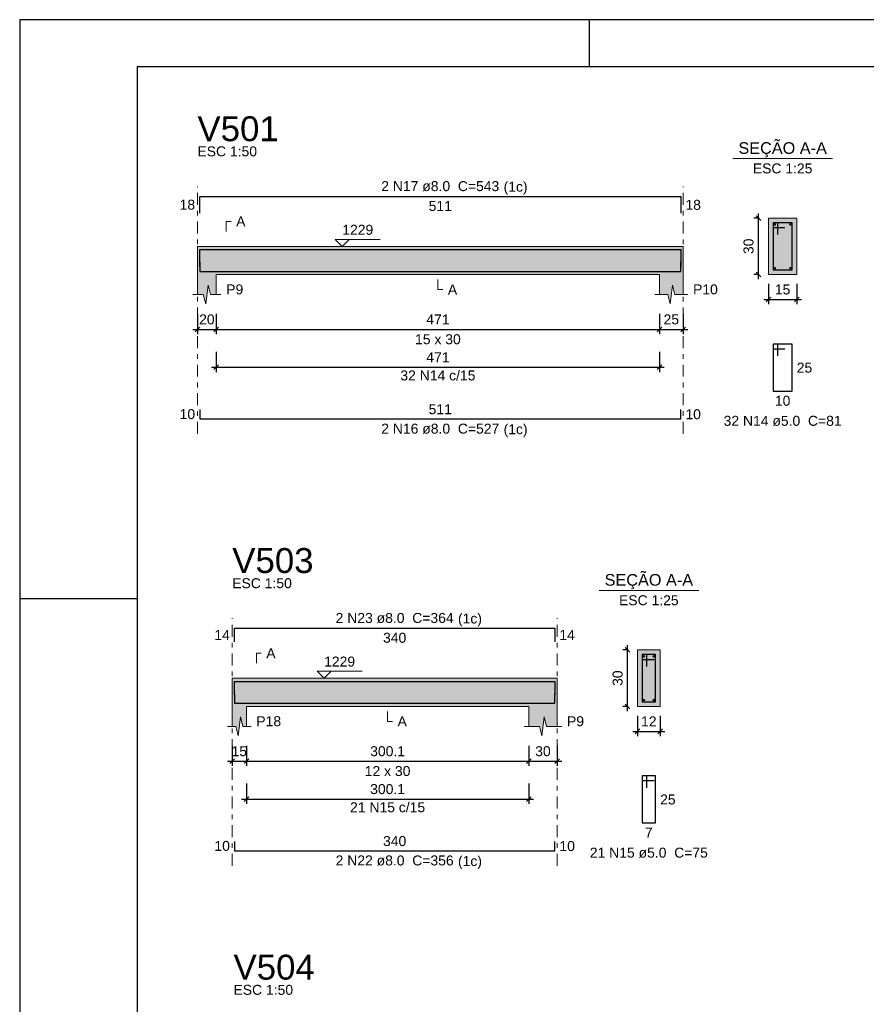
# Model space of a CAD drawing. Header units: millimetres. Extents: x 0 to 59.4, y 0 to 42.
# Tile 2 of 4: x 0 to 18, y 21.1 to 42. Entities that reach past the tile are written whole.
import ezdxf

# ---------------------------------------------------------------- set-up
doc = ezdxf.new("R2010")
doc.units = ezdxf.units.MM
doc.header["$MEASUREMENT"] = 0
doc.linetypes.add('DASHDOT', pattern=[2.54, 1.27, -0.635, 0, -0.635])
doc.linetypes.add('NULL', pattern=[0])
doc.layers.get('0').update_dxf_attribs({"lineweight": 18})
for name, color, linetype, lineweight in [('Descrição da armadura', 7, 'Continuous', 0), ('DT-Barras na forma', 2, 'Continuous', 30), ('DT-Barras no corte', 5, 'Continuous', 5), ('DT-Barras rebatidas', 2, 'Continuous', 30), ('DT-Cotas', 9, 'Continuous', 5), ('DT-Forma', 5, 'Continuous', 5), ('DT-Hachura forma vigas', 254, 'Continuous', 5), ('DT-Hachura seção vigas', 254, 'Continuous', 5), ('DT-Pontilhado', 9, 'DASHDOT', 5), ('DT-Textos', 7, 'Continuous', 5), ('DT-Título', 3, 'Continuous', 20), ('Textos armaduras', 7, 'Continuous', 0)]:
    doc.layers.add(name, color=color, linetype=linetype, lineweight=lineweight)
doc.layers.add('SEDUC_MARF', color=1, linetype='Continuous')
doc.layers.add('SEDUC_MARGG', color=7, linetype='Continuous')
doc.styles.add('Arial', font='txt')
doc.dimstyles.new('UM_25.000000', dxfattribs={"dimtxt": 0.18, "dimasz": 0.1, "dimexe": 0.1, "dimexo": 0.2, "dimgap": 0, "dimtad": 1, "dimtih": 1, "dimtoh": 1, "dimdec": 1, "dimlfac": 25, "dimzin": 0, "dimdsep": 46, "dimtxsty": 'Standard', "dimcen": 0.09, "dimdle": 0.1, "dimadec": 1, "dimazin": 2, "dimtfac": 1, "dimtdec": 4, "dimtofl": 0, "dimtmove": 0, "dimatfit": 3, "dimfxl": 1, "dimtolj": 1, "dimarcsym": 0})
doc.dimstyles.new('UM_50.000000', dxfattribs={"dimtxt": 0.18, "dimasz": 0.1, "dimexe": 0.1, "dimexo": 0.2, "dimgap": 0, "dimtad": 1, "dimtih": 1, "dimtoh": 1, "dimdec": 1, "dimlfac": 50, "dimzin": 0, "dimdsep": 46, "dimtxsty": 'Standard', "dimcen": 0.09, "dimdle": 0.1, "dimadec": 1, "dimazin": 2, "dimtfac": 1, "dimtdec": 4, "dimtofl": 0, "dimtmove": 0, "dimatfit": 3, "dimfxl": 1, "dimtolj": 1, "dimarcsym": 0})

# ---------------------------------------------------------------- blocks, each defined once
blk = doc.blocks.new('_Oblique')
at = {"color": 0, "linetype": 'ByBlock', "lineweight": -2}
blk.add_line((-0.5, -0.5), (0.5, 0.5), dxfattribs=at)
blk = doc.blocks.new('*D6')
at = {"layer": 'Defpoints', "color": 0}
for p in [(3.778, 35.949), (4.178, 35.949), (4.178, 35.42)]:
    blk.add_point(p, dxfattribs=at)
at = {"layer": 'DT-Cotas', "color": 0, "lineweight": -2}
for p, q in [((3.778, 35.749), (3.778, 35.32)), ((4.178, 35.749), (4.178, 35.32)), ((3.678, 35.42), (4.278, 35.42))]:
    blk.add_line(p, q, dxfattribs=at)
at = {"layer": 'DT-Cotas', "color": 0, "lineweight": -2, "xscale": 0.1, "yscale": 0.1, "zscale": 0.1, "rotation": 180}
blk.add_blockref('_Oblique', (3.778, 35.42), dxfattribs=at)
at = {"layer": 'DT-Cotas', "color": 0, "lineweight": -2, "xscale": 0.1, "yscale": 0.1, "zscale": 0.1}
blk.add_blockref('_Oblique', (4.178, 35.42), dxfattribs=at)
at = {"layer": 'DT-Cotas', "color": 7, "insert": (3.978, 35.632), "char_height": 0.2118, "attachment_point": 5, "rotation": 0.0057, "style": 'Arial'}
blk.add_mtext('\\A1;20', dxfattribs=at)
blk = doc.blocks.new('*D7')
at = {"layer": 'Defpoints', "color": 0}
for p in [(4.178, 35.949), (13.598, 35.949), (13.598, 35.42)]:
    blk.add_point(p, dxfattribs=at)
at = {"layer": 'DT-Cotas', "color": 0, "lineweight": -2}
for p, q in [((4.178, 35.749), (4.178, 35.32)), ((13.598, 35.749), (13.598, 35.32)), ((4.078, 35.42), (13.698, 35.42))]:
    blk.add_line(p, q, dxfattribs=at)
at = {"layer": 'DT-Cotas', "color": 0, "lineweight": -2, "xscale": 0.1, "yscale": 0.1, "zscale": 0.1, "rotation": 180}
blk.add_blockref('_Oblique', (4.178, 35.42), dxfattribs=at)
at = {"layer": 'DT-Cotas', "color": 0, "lineweight": -2, "xscale": 0.1, "yscale": 0.1, "zscale": 0.1}
blk.add_blockref('_Oblique', (13.598, 35.42), dxfattribs=at)
at = {"layer": 'DT-Cotas', "color": 7, "insert": (8.888, 35.632), "char_height": 0.2118, "attachment_point": 5, "rotation": 0.0057, "style": 'Arial'}
blk.add_mtext('\\A1;471', dxfattribs=at)
blk = doc.blocks.new('*D8')
at = {"layer": 'Defpoints', "color": 0}
for p in [(13.598, 35.949), (14.098, 35.949), (14.098, 35.42)]:
    blk.add_point(p, dxfattribs=at)
at = {"layer": 'DT-Cotas', "color": 0, "lineweight": -2}
for p, q in [((13.598, 35.749), (13.598, 35.32)), ((14.098, 35.749), (14.098, 35.32)), ((13.498, 35.42), (14.198, 35.42))]:
    blk.add_line(p, q, dxfattribs=at)
at = {"layer": 'DT-Cotas', "color": 0, "lineweight": -2, "xscale": 0.1, "yscale": 0.1, "zscale": 0.1, "rotation": 180}
blk.add_blockref('_Oblique', (13.598, 35.42), dxfattribs=at)
at = {"layer": 'DT-Cotas', "color": 0, "lineweight": -2, "xscale": 0.1, "yscale": 0.1, "zscale": 0.1}
blk.add_blockref('_Oblique', (14.098, 35.42), dxfattribs=at)
at = {"layer": 'DT-Cotas', "color": 7, "insert": (13.848, 35.632), "char_height": 0.2118, "attachment_point": 5, "rotation": 0.0057, "style": 'Arial'}
blk.add_mtext('\\A1;25', dxfattribs=at)
blk = doc.blocks.new('*D9')
at = {"layer": 'Defpoints', "color": 0}
for p in [(15.702, 37.785), (15.913, 37.785), (15.913, 36.585)]:
    blk.add_point(p, dxfattribs=at)
at = {"layer": 'DT-Cotas', "color": 0, "lineweight": -2}
for p, q in [((15.702, 36.485), (15.702, 37.885)), ((15.713, 37.785), (15.602, 37.785)), ((15.713, 36.585), (15.602, 36.585))]:
    blk.add_line(p, q, dxfattribs=at)
at = {"layer": 'DT-Cotas', "color": 0, "lineweight": -2, "xscale": 0.1, "yscale": 0.1, "zscale": 0.1}
for p, rotation in [((15.702, 37.785), 90), ((15.702, 36.585), 270)]:
    blk.add_blockref('_Oblique', p, dxfattribs=dict(at, rotation=rotation))
at = {"layer": 'DT-Cotas', "color": 7, "insert": (15.49, 37.185), "char_height": 0.2118, "attachment_point": 5, "rotation": 90, "style": 'Arial'}
blk.add_mtext('\\A1;30', dxfattribs=at)
blk = doc.blocks.new('*D10')
at = {"layer": 'Defpoints', "color": 0}
for p in [(15.913, 36.585), (16.513, 36.585), (16.513, 36.055)]:
    blk.add_point(p, dxfattribs=at)
at = {"layer": 'DT-Cotas', "color": 0, "lineweight": -2}
for p, q in [((15.913, 36.385), (15.913, 35.955)), ((16.513, 36.385), (16.513, 35.955)), ((15.813, 36.055), (16.613, 36.055))]:
    blk.add_line(p, q, dxfattribs=at)
at = {"layer": 'DT-Cotas', "color": 0, "lineweight": -2, "xscale": 0.1, "yscale": 0.1, "zscale": 0.1, "rotation": 180}
blk.add_blockref('_Oblique', (15.913, 36.055), dxfattribs=at)
at = {"layer": 'DT-Cotas', "color": 0, "lineweight": -2, "xscale": 0.1, "yscale": 0.1, "zscale": 0.1}
blk.add_blockref('_Oblique', (16.513, 36.055), dxfattribs=at)
at = {"layer": 'DT-Cotas', "color": 7, "insert": (16.213, 36.267), "char_height": 0.2118, "attachment_point": 5, "rotation": 0.0057, "style": 'Arial'}
blk.add_mtext('\\A1;15', dxfattribs=at)
blk = doc.blocks.new('*D11')
at = {"layer": 'Defpoints', "color": 0}
for p in [(4.178, 35.144), (13.598, 35.144), (13.598, 34.615)]:
    blk.add_point(p, dxfattribs=at)
at = {"layer": 'DT-Cotas', "color": 0, "lineweight": -2}
for p, q in [((4.178, 34.944), (4.178, 34.515)), ((13.598, 34.944), (13.598, 34.515)), ((4.078, 34.615), (13.698, 34.615))]:
    blk.add_line(p, q, dxfattribs=at)
at = {"layer": 'DT-Cotas', "color": 0, "lineweight": -2, "xscale": 0.1, "yscale": 0.1, "zscale": 0.1, "rotation": 180}
blk.add_blockref('_Oblique', (4.178, 34.615), dxfattribs=at)
at = {"layer": 'DT-Cotas', "color": 0, "lineweight": -2, "xscale": 0.1, "yscale": 0.1, "zscale": 0.1}
blk.add_blockref('_Oblique', (13.598, 34.615), dxfattribs=at)
at = {"layer": 'DT-Cotas', "color": 7, "insert": (8.888, 34.827), "char_height": 0.2118, "attachment_point": 5, "rotation": 0.0057, "style": 'Arial'}
blk.add_mtext('\\A1;471', dxfattribs=at)
blk = doc.blocks.new('*D28')
at = {"layer": 'Defpoints', "color": 0}
for p in [(4.517, 26.775), (4.817, 26.775), (4.817, 26.246)]:
    blk.add_point(p, dxfattribs=at)
at = {"layer": 'DT-Cotas', "color": 0, "lineweight": -2}
for p, q in [((4.517, 26.575), (4.517, 26.146)), ((4.817, 26.575), (4.817, 26.146)), ((4.417, 26.246), (4.917, 26.246))]:
    blk.add_line(p, q, dxfattribs=at)
at = {"layer": 'DT-Cotas', "color": 0, "lineweight": -2, "xscale": 0.1, "yscale": 0.1, "zscale": 0.1, "rotation": 180}
blk.add_blockref('_Oblique', (4.517, 26.246), dxfattribs=at)
at = {"layer": 'DT-Cotas', "color": 0, "lineweight": -2, "xscale": 0.1, "yscale": 0.1, "zscale": 0.1}
blk.add_blockref('_Oblique', (4.817, 26.246), dxfattribs=at)
at = {"layer": 'DT-Cotas', "color": 7, "insert": (4.667, 26.458), "char_height": 0.2118, "attachment_point": 5, "rotation": 0.0057, "style": 'Arial'}
blk.add_mtext('\\A1;15', dxfattribs=at)
blk = doc.blocks.new('*D29')
at = {"layer": 'Defpoints', "color": 0}
for p in [(4.817, 26.775), (10.82, 26.775), (10.82, 26.246)]:
    blk.add_point(p, dxfattribs=at)
at = {"layer": 'DT-Cotas', "color": 0, "lineweight": -2}
for p, q in [((4.817, 26.575), (4.817, 26.146)), ((10.82, 26.575), (10.82, 26.146)), ((4.717, 26.246), (10.92, 26.246))]:
    blk.add_line(p, q, dxfattribs=at)
at = {"layer": 'DT-Cotas', "color": 0, "lineweight": -2, "xscale": 0.1, "yscale": 0.1, "zscale": 0.1, "rotation": 180}
blk.add_blockref('_Oblique', (4.817, 26.246), dxfattribs=at)
at = {"layer": 'DT-Cotas', "color": 0, "lineweight": -2, "xscale": 0.1, "yscale": 0.1, "zscale": 0.1}
blk.add_blockref('_Oblique', (10.82, 26.246), dxfattribs=at)
at = {"layer": 'DT-Cotas', "color": 7, "insert": (7.819, 26.458), "char_height": 0.2118, "attachment_point": 5, "style": 'Arial'}
blk.add_mtext('\\A1;300.1', dxfattribs=at)
blk = doc.blocks.new('*D30')
at = {"layer": 'Defpoints', "color": 0}
for p in [(10.82, 26.775), (11.42, 26.775), (11.42, 26.246)]:
    blk.add_point(p, dxfattribs=at)
at = {"layer": 'DT-Cotas', "color": 0, "lineweight": -2}
for p, q in [((10.82, 26.575), (10.82, 26.146)), ((11.42, 26.575), (11.42, 26.146)), ((10.72, 26.246), (11.52, 26.246))]:
    blk.add_line(p, q, dxfattribs=at)
at = {"layer": 'DT-Cotas', "color": 0, "lineweight": -2, "xscale": 0.1, "yscale": 0.1, "zscale": 0.1, "rotation": 180}
blk.add_blockref('_Oblique', (10.82, 26.246), dxfattribs=at)
at = {"layer": 'DT-Cotas', "color": 0, "lineweight": -2, "xscale": 0.1, "yscale": 0.1, "zscale": 0.1}
blk.add_blockref('_Oblique', (11.42, 26.246), dxfattribs=at)
at = {"layer": 'DT-Cotas', "color": 7, "insert": (11.12, 26.458), "char_height": 0.2118, "attachment_point": 5, "rotation": 0.0057, "style": 'Arial'}
blk.add_mtext('\\A1;30', dxfattribs=at)
blk = doc.blocks.new('*D31')
at = {"layer": 'Defpoints', "color": 0}
for p in [(12.918, 28.611), (13.13, 28.611), (13.13, 27.411)]:
    blk.add_point(p, dxfattribs=at)
at = {"layer": 'DT-Cotas', "color": 0, "lineweight": -2}
for p, q in [((12.918, 27.311), (12.918, 28.711)), ((12.93, 28.611), (12.818, 28.611)), ((12.93, 27.411), (12.818, 27.411))]:
    blk.add_line(p, q, dxfattribs=at)
at = {"layer": 'DT-Cotas', "color": 0, "lineweight": -2, "xscale": 0.1, "yscale": 0.1, "zscale": 0.1}
for p, rotation in [((12.918, 28.611), 90), ((12.918, 27.411), 270)]:
    blk.add_blockref('_Oblique', p, dxfattribs=dict(at, rotation=rotation))
at = {"layer": 'DT-Cotas', "color": 7, "insert": (12.707, 28.011), "char_height": 0.2118, "attachment_point": 5, "rotation": 90, "style": 'Arial'}
blk.add_mtext('\\A1;30', dxfattribs=at)
blk = doc.blocks.new('*D32')
at = {"layer": 'Defpoints', "color": 0}
for p in [(13.13, 27.411), (13.61, 27.411), (13.61, 26.881)]:
    blk.add_point(p, dxfattribs=at)
at = {"layer": 'DT-Cotas', "color": 0, "lineweight": -2}
for p, q in [((13.13, 27.211), (13.13, 26.781)), ((13.61, 27.211), (13.61, 26.781)), ((13.03, 26.881), (13.71, 26.881))]:
    blk.add_line(p, q, dxfattribs=at)
at = {"layer": 'DT-Cotas', "color": 0, "lineweight": -2, "xscale": 0.1, "yscale": 0.1, "zscale": 0.1, "rotation": 180}
blk.add_blockref('_Oblique', (13.13, 26.881), dxfattribs=at)
at = {"layer": 'DT-Cotas', "color": 0, "lineweight": -2, "xscale": 0.1, "yscale": 0.1, "zscale": 0.1}
blk.add_blockref('_Oblique', (13.61, 26.881), dxfattribs=at)
at = {"layer": 'DT-Cotas', "color": 7, "insert": (13.37, 27.093), "char_height": 0.2118, "attachment_point": 5, "rotation": 0.0057, "style": 'Arial'}
blk.add_mtext('\\A1;12', dxfattribs=at)
blk = doc.blocks.new('*D33')
at = {"layer": 'Defpoints', "color": 0}
for p in [(4.817, 25.971), (10.82, 25.971), (10.82, 25.441)]:
    blk.add_point(p, dxfattribs=at)
at = {"layer": 'DT-Cotas', "color": 0, "lineweight": -2}
for p, q in [((4.817, 25.771), (4.817, 25.341)), ((10.82, 25.771), (10.82, 25.341)), ((4.717, 25.441), (10.92, 25.441))]:
    blk.add_line(p, q, dxfattribs=at)
at = {"layer": 'DT-Cotas', "color": 0, "lineweight": -2, "xscale": 0.1, "yscale": 0.1, "zscale": 0.1, "rotation": 180}
blk.add_blockref('_Oblique', (4.817, 25.441), dxfattribs=at)
at = {"layer": 'DT-Cotas', "color": 0, "lineweight": -2, "xscale": 0.1, "yscale": 0.1, "zscale": 0.1}
blk.add_blockref('_Oblique', (10.82, 25.441), dxfattribs=at)
at = {"layer": 'DT-Cotas', "color": 7, "insert": (7.819, 25.653), "char_height": 0.2118, "attachment_point": 5, "style": 'Arial'}
blk.add_mtext('\\A1;300.1', dxfattribs=at)

msp = doc.modelspace()

# ---------------------------------------------------------------- hatches: boundary and pattern name
at = {"layer": 'DT-Hachura forma vigas', "linetype": 'Continuous'}
for points in [[(14.0982, 36.161), (14.0982, 36.5846), (14.0982, 37.1846), (13.5982, 37.1846), (4.1776, 37.1846), (3.7776, 37.1846), (3.7776, 36.5846), (3.7776, 36.161), (3.9026, 36.161), (3.9526, 35.961), (4.0026, 36.361), (4.0526, 36.161), (4.1776, 36.161), (4.1776, 36.5846), (13.5982, 36.5846), (13.5982, 36.161), (13.7732, 36.161), (13.8232, 35.961), (13.8732, 36.361), (13.9232, 36.161), (14.0982, 36.161)], [(11.4201, 26.9871), (11.4201, 27.4107), (11.4201, 28.0107), (10.8201, 28.0107), (4.8173, 28.0107), (4.5173, 28.0107), (4.5173, 27.4107), (4.5173, 26.9871), (4.5923, 26.9871), (4.6423, 26.7871), (4.6923, 27.1871), (4.7423, 26.9871), (4.8173, 26.9871), (4.8173, 27.4107), (10.8201, 27.4107), (10.8201, 26.9871), (11.0451, 26.9871), (11.0951, 26.7871), (11.1451, 27.1871), (11.1951, 26.9871), (11.4201, 26.9871)]]:
    msp.add_hatch(color=254, dxfattribs=at).paths.add_polyline_path(points)
at = {"layer": 'DT-Hachura seção vigas', "linetype": 'Continuous'}
for points in [[(15.9134, 36.5846), (15.9134, 36.5846), (16.5134, 36.5846), (16.5134, 37.7846), (15.9134, 37.7846), (15.9134, 36.5846)], [(13.1302, 27.4107), (13.1302, 27.4107), (13.6102, 27.4107), (13.6102, 28.6107), (13.1302, 28.6107), (13.1302, 27.4107)]]:
    msp.add_hatch(color=254, dxfattribs=at).paths.add_polyline_path(points)

# ---------------------------------------------------------------- linework, layer by layer
at = {"layer": 'DT-Barras na forma'}
for p, q in [((16.1134, 37.6846), (16.0134, 37.6846)), ((16.0134, 37.6846), (16.0134, 36.6846)), ((16.4134, 37.6846), (16.0134, 37.6846)), ((16.0134, 37.6846), (16.0134, 37.5846)), ((16.1134, 37.4346), (16.1134, 37.6846)), ((16.4134, 36.6846), (16.4134, 37.6846)), ((16.0134, 37.5846), (16.2634, 37.5846)), ((16.0134, 36.6846), (16.4134, 36.6846)), ((13.3302, 28.5107), (13.2302, 28.5107)), ((13.2302, 28.5107), (13.2302, 27.5107)), ((13.5102, 28.5107), (13.2302, 28.5107)), ((13.2302, 28.5107), (13.2302, 28.4107)), ((13.3302, 28.2607), (13.3302, 28.5107)), ((13.5102, 27.5107), (13.5102, 28.5107)), ((13.2302, 28.4107), (13.4802, 28.4107)), ((13.2302, 27.5107), (13.5102, 27.5107))]:
    msp.add_line(p, q, dxfattribs=at)
for points in [[(3.8276, 36.7583), (3.8276, 37.1166), (14.0482, 37.1166), (14.0482, 36.7583)], [(3.8276, 36.8526), (3.8276, 36.6526), (14.0482, 36.6526), (14.0482, 36.8526)], [(4.5673, 27.6561), (4.5673, 27.9427), (11.3701, 27.9427), (11.3701, 27.6561)], [(4.5673, 27.6787), (4.5673, 27.4787), (11.3701, 27.4787), (11.3701, 27.6787)]]:
    msp.add_lwpolyline(points, dxfattribs=at)
at = {"layer": 'DT-Barras no corte'}
for centre in [(16.0494, 37.6486), (16.3774, 37.6486), (16.0494, 36.7206), (16.3774, 36.7206), (13.2662, 28.4747), (13.4742, 28.4747), (13.2662, 27.5467), (13.4742, 27.5467)]:
    msp.add_circle(centre, 0.016, dxfattribs=at)
at = {"layer": 'DT-Barras rebatidas'}
for points in [[(3.8276, 37.8879), (3.8276, 38.2462), (14.0482, 38.2462), (14.0482, 37.8879)], [(16.1134, 34.8579), (16.1134, 35.1079), (16.0134, 35.1079), (16.0134, 34.1079), (16.4134, 34.1079), (16.4134, 35.1079), (16.0134, 35.1079), (16.0134, 35.0079), (16.2634, 35.0079)], [(3.8276, 33.718), (3.8276, 33.518), (14.0482, 33.518), (14.0482, 33.718)], [(4.5673, 28.7857), (4.5673, 29.0723), (11.3701, 29.0723), (11.3701, 28.7857)], [(13.3302, 25.684), (13.3302, 25.934), (13.2302, 25.934), (13.2302, 24.934), (13.5102, 24.934), (13.5102, 25.934), (13.2302, 25.934), (13.2302, 25.834), (13.4802, 25.834)], [(4.5673, 24.5441), (4.5673, 24.3441), (11.3701, 24.3441), (11.3701, 24.5441)]]:
    msp.add_lwpolyline(points, dxfattribs=at)
at = {"layer": 'DT-Forma'}
for p, q in [((16.5134, 37.7846), (15.9134, 37.7846)), ((15.9134, 37.7846), (15.9134, 36.5846)), ((16.5134, 36.5846), (16.5134, 37.7846)), ((3.7776, 37.1846), (4.1776, 37.1846)), ((4.1776, 37.1846), (13.5982, 37.1846)), ((13.5982, 37.1846), (14.0982, 37.1846)), ((3.7776, 36.5846), (3.7776, 36.161)), ((4.1776, 36.161), (4.1776, 36.5846)), ((4.1776, 36.5846), (13.5982, 36.5846)), ((13.5982, 36.5846), (13.5982, 36.161)), ((14.0982, 36.161), (14.0982, 36.5846)), ((15.9134, 36.5846), (16.5134, 36.5846)), ((3.9526, 35.961), (4.0026, 36.361)), ((4.0026, 36.361), (4.0526, 36.161)), ((13.8232, 35.961), (13.8732, 36.361)), ((13.8732, 36.361), (13.9232, 36.161)), ((3.6776, 36.161), (3.9026, 36.161)), ((3.9026, 36.161), (3.9526, 35.961)), ((4.0526, 36.161), (4.2776, 36.161)), ((13.4982, 36.161), (13.7732, 36.161)), ((13.7732, 36.161), (13.8232, 35.961)), ((13.9232, 36.161), (14.1982, 36.161)), ((13.6102, 28.6107), (13.1302, 28.6107)), ((13.1302, 28.6107), (13.1302, 27.4107)), ((13.6102, 27.4107), (13.6102, 28.6107)), ((4.5173, 28.0107), (4.8173, 28.0107)), ((4.8173, 28.0107), (10.8201, 28.0107)), ((10.8201, 28.0107), (11.4201, 28.0107)), ((4.5173, 27.4107), (4.5173, 26.9871)), ((4.8173, 26.9871), (4.8173, 27.4107)), ((4.8173, 27.4107), (10.8201, 27.4107)), ((10.8201, 27.4107), (10.8201, 26.9871)), ((11.4201, 26.9871), (11.4201, 27.4107)), ((13.1302, 27.4107), (13.6102, 27.4107)), ((4.4173, 26.9871), (4.5923, 26.9871)), ((4.5923, 26.9871), (4.6423, 26.7871)), ((4.6423, 26.7871), (4.6923, 27.1871)), ((4.6923, 27.1871), (4.7423, 26.9871)), ((4.7423, 26.9871), (4.9173, 26.9871)), ((10.7201, 26.9871), (11.0451, 26.9871)), ((11.0451, 26.9871), (11.0951, 26.7871)), ((11.0951, 26.7871), (11.1451, 27.1871)), ((11.1451, 27.1871), (11.1951, 26.9871)), ((11.1951, 26.9871), (11.5201, 26.9871))]:
    msp.add_line(p, q, dxfattribs=at)
at = {"layer": 'DT-Forma', "linetype": 'Continuous'}
for p, q in [((3.7776, 36.5846), (3.7776, 37.1846)), ((14.0982, 37.1846), (14.0982, 36.5846)), ((4.5173, 27.4107), (4.5173, 28.0107)), ((11.4201, 28.0107), (11.4201, 27.4107))]:
    msp.add_line(p, q, dxfattribs=at)
at = {"layer": 'DT-Pontilhado', "ltscale": 0.2}
for p, q in [((3.7776, 33.2003), (3.7776, 38.458)), ((14.0982, 33.2003), (14.0982, 38.458)), ((4.5173, 24.0264), (4.5173, 29.2841)), ((11.4201, 24.0264), (11.4201, 29.2841))]:
    msp.add_line(p, q, dxfattribs=at)
at = {"layer": 'DT-Textos'}
for p, q in [((15.1544, 39.0495), (17.2724, 39.0495)), ((12.3112, 29.8756), (14.4292, 29.8756))]:
    msp.add_line(p, q, dxfattribs=at)
for points in [[(4.3894, 37.5023), (4.3894, 37.7141), (4.4953, 37.7141)], [(7.0038, 37.3329), (6.8556, 37.1846), (6.7073, 37.3329), (7.6604, 37.3329)], [(8.8879, 36.4787), (8.8879, 36.2669), (8.9938, 36.2669)], [(5.0291, 28.3284), (5.0291, 28.5402), (5.135, 28.5402)], [(6.6181, 28.159), (6.4698, 28.0107), (6.3216, 28.159), (7.2747, 28.159)], [(7.8187, 27.3048), (7.8187, 27.093), (7.9246, 27.093)]]:
    msp.add_lwpolyline(points, dxfattribs=at)
at = {"layer": 'SEDUC_MARF'}
for p, q in [((12.1, 42), (12.1, 41)), ((0, 29.7), (2.5, 29.7))]:
    msp.add_line(p, q, dxfattribs=at)
msp.add_lwpolyline([(59.4, 42), (0, 42), (0, 0), (59.4, 0)], close=True, dxfattribs=at)
at = {"layer": 'SEDUC_MARGG'}
msp.add_lwpolyline([(58.4, 1), (58.4, 41), (2.5, 41), (2.5, 1), (58.4, 1)], dxfattribs=at)

# ---------------------------------------------------------------- texts
at = {"layer": 'Descrição da armadura', "linetype": 'NULL', "char_height": 0.2118, "attachment_point": 8, "line_spacing_factor": 0.9, "style": 'Arial'}
for s, insert, width in [('2 N17 ø8.0  C=543', (8.9378, 38.3525), 4.916973), ('32 N14 c/15', (8.8879, 34.3332), 3.127695), ('2 N16 ø8.0  C=527', (8.9378, 33.2005), 4.916973), ('32 N14 ø5.0  C=81', (16.2138, 33.3665), 4.916973), ('2 N23 ø8.0  C=364', (7.9684, 29.1786), 4.916973), ('21 N15 c/15', (7.8187, 25.1593), 3.127695), ('21 N15 ø5.0  C=75', (13.3704, 24.1926), 4.916973), ('2 N22 ø8.0  C=356', (7.9684, 24.0266), 4.916973)]:
    msp.add_mtext(s, dxfattribs=dict(at, insert=insert, width=width))
at = {"layer": 'DT-Textos', "linetype": 'NULL', "line_spacing_factor": 0.798, "style": 'Arial'}
for s, insert, char_height, width, attachment_point in [('ESC 1:50', (3.7778, 39.0935), 0.2118, 2.482559, 7), ('SEÇÃO A-A', (16.2138, 39.0736), 0.2471, 3.812061, 8), ('ESC 1:25', (16.2138, 38.7315), 0.2118, 2.482559, 8), ('(1c)', (10.2838, 38.2826), 0.2118, 0.998857, 7), ('A', (4.6008, 37.6085), 0.2118, 0.386855, 7), ('1229', (6.8558, 37.4285), 0.2118, 1.290273, 7), ('P9', (4.3898, 36.1615), 0.2118, 0.709424, 7), ('A', (9.0998, 36.1615), 0.2118, 0.386855, 7), ('P10', (14.3098, 36.1615), 0.2118, 1.031992, 7), ('15 x 30', (8.8878, 35.1025), 0.2118, 1.902559, 8), ('(1c)', (10.2838, 33.1306), 0.2118, 0.998857, 7), ('ESC 1:50', (4.5174, 29.9196), 0.2118, 2.482559, 7), ('SEÇÃO A-A', (13.3704, 29.8997), 0.2471, 3.812061, 8), ('ESC 1:25', (13.3704, 29.5576), 0.2118, 2.482559, 8), ('(1c)', (9.3144, 29.1087), 0.2118, 0.998857, 7), ('A', (5.2404, 28.4346), 0.2118, 0.386855, 7), ('1229', (6.4694, 28.2546), 0.2118, 1.290273, 7), ('P18', (5.0294, 26.9876), 0.2118, 1.031992, 7), ('A', (8.0304, 26.9876), 0.2118, 0.386855, 7), ('P9', (11.6314, 26.9876), 0.2118, 0.709424, 7), ('12 x 30', (7.8184, 25.9286), 0.2118, 1.902559, 8), ('(1c)', (9.3144, 23.9567), 0.2118, 0.998857, 7), ('ESC 1:50', (4.5436, 21.2806), 0.2118, 2.482559, 7)]:
    msp.add_mtext(s, dxfattribs=dict(at, insert=insert, char_height=char_height, width=width, attachment_point=attachment_point))
at = {"layer": 'DT-Título', "linetype": 'NULL', "char_height": 0.5295, "width": 3.456465, "attachment_point": 7, "line_spacing_factor": 0.798, "style": 'Arial'}
for s, insert in [('V501', (3.7778, 39.4114)), ('V503', (4.5174, 30.2375)), ('V504', (4.5436, 21.5984))]:
    msp.add_mtext(s, dxfattribs=dict(at, insert=insert))
at = {"layer": 'Textos armaduras', "linetype": 'NULL', "char_height": 0.2118, "line_spacing_factor": 0.9, "style": 'Arial'}
for s, insert, width, attachment_point in [('18', (3.7276, 37.9611), 1.045137, 9), ('511', (8.9379, 38.1489), 1.367705, 2), ('18', (14.1482, 38.1729), 1.045137, 1), ('25', (16.5134, 34.7138), 1.045137, 1), ('511', (8.9379, 33.6153), 1.367705, 8), ('10', (16.2134, 34.0106), 1.045137, 2), ('10', (3.7276, 33.5121), 1.045137, 9), ('10', (14.1482, 33.7239), 1.045137, 1), ('14', (4.4673, 28.8231), 1.045137, 9), ('340', (7.9687, 28.9751), 1.367705, 2), ('14', (11.4701, 29.0349), 1.045137, 1), ('25', (13.6102, 25.5399), 1.045137, 1), ('340', (7.9687, 24.4414), 1.367705, 8), ('7', (13.3702, 24.8368), 0.722568, 2), ('10', (4.4673, 24.3382), 1.045137, 9), ('10', (11.4701, 24.55), 1.045137, 1)]:
    msp.add_mtext(s, dxfattribs=dict(at, insert=insert, width=width, attachment_point=attachment_point))

# ---------------------------------------------------------------- dimensions: what is measured, and where the dimension line sits
at = {"layer": 'DT-Cotas'}
for base, p1, p2, picture, middle in [((15.7016, 37.7846), (15.9134, 36.5846), (15.9134, 37.7846), '*D9', (15.4898, 37.1846)), ((12.9184, 28.6107), (13.1302, 27.4107), (13.1302, 28.6107), '*D31', (12.7066, 28.0107))]:
    dim = msp.add_linear_dim(base=base, p1=p1, p2=p2, angle=90, dimstyle='UM_25.000000', override={"dimtxt": 0.2118, "dimasz": 0.1, "dimexe": 0.1, "dimexo": 0.2, "dimtad": 1, "dimtih": 0, "dimtoh": 0, "dimdec": 1, "dimlfac": 25, "dimzin": 8, "dimtxsty": 'Arial', "dimblk": 'Oblique', "dimblk1": 'Oblique', "dimblk2": 'Oblique', "dimsah": 1, "dimdle": 0.1, "dimse1": 0, "dimse2": 0, "dimclrt": 7, "dimadec": 1, "dimazin": 3, "dimtmove": 2, "dimldrblk": 'Oblique'}, dxfattribs=at)
    dim.commit()
    dim.dimension.update_dxf_attribs({"geometry": picture, "text_midpoint": middle, "dimtype": 160, "text_rotation": 90})
for base, p1, p2, dimstyle, override, picture, middle in [((16.5134, 36.0551), (15.9134, 36.5846), (16.5134, 36.5846), 'UM_25.000000', {"dimtxt": 0.2118, "dimasz": 0.1, "dimexe": 0.1, "dimexo": 0.2, "dimtad": 1, "dimtih": 0, "dimtoh": 0, "dimdec": 1, "dimlfac": 25, "dimzin": 8, "dimtxsty": 'Arial', "dimblk": 'Oblique', "dimblk1": 'Oblique', "dimblk2": 'Oblique', "dimsah": 1, "dimdle": 0.1, "dimse1": 0, "dimse2": 0, "dimclrt": 7, "dimadec": 1, "dimazin": 3, "dimtmove": 2, "dimldrblk": 'Oblique'}, '*D10', (16.2134, 36.2669)), ((4.1776, 35.4197), (3.7776, 35.9492), (4.1776, 35.9492), 'UM_50.000000', {"dimtxt": 0.2118, "dimasz": 0.1, "dimexe": 0.1, "dimexo": 0.2, "dimtad": 1, "dimtih": 0, "dimtoh": 0, "dimdec": 1, "dimlfac": 50, "dimzin": 8, "dimtxsty": 'Arial', "dimblk": 'Oblique', "dimblk1": 'Oblique', "dimblk2": 'Oblique', "dimsah": 1, "dimdle": 0.1, "dimse1": 0, "dimse2": 0, "dimclrt": 7, "dimadec": 1, "dimazin": 3, "dimtmove": 2, "dimldrblk": 'Oblique'}, '*D6', (3.9776, 35.6315)), ((13.5982, 35.4197), (4.1776, 35.9492), (13.5982, 35.9492), 'UM_50.000000', {"dimtxt": 0.2118, "dimasz": 0.1, "dimexe": 0.1, "dimexo": 0.2, "dimtad": 1, "dimtih": 0, "dimtoh": 0, "dimdec": 1, "dimlfac": 50, "dimzin": 8, "dimtxsty": 'Arial', "dimblk": 'Oblique', "dimblk1": 'Oblique', "dimblk2": 'Oblique', "dimsah": 1, "dimdle": 0.1, "dimse1": 0, "dimse2": 0, "dimclrt": 7, "dimadec": 1, "dimazin": 3, "dimtmove": 2, "dimldrblk": 'Oblique'}, '*D7', (8.8879, 35.6315)), ((14.0982, 35.4197), (13.5982, 35.9492), (14.0982, 35.9492), 'UM_50.000000', {"dimtxt": 0.2118, "dimasz": 0.1, "dimexe": 0.1, "dimexo": 0.2, "dimtad": 1, "dimtih": 0, "dimtoh": 0, "dimdec": 1, "dimlfac": 50, "dimzin": 8, "dimtxsty": 'Arial', "dimblk": 'Oblique', "dimblk1": 'Oblique', "dimblk2": 'Oblique', "dimsah": 1, "dimdle": 0.1, "dimse1": 0, "dimse2": 0, "dimclrt": 7, "dimadec": 1, "dimazin": 3, "dimtmove": 2, "dimldrblk": 'Oblique'}, '*D8', (13.8482, 35.6315)), ((13.5982, 34.6149), (4.1776, 35.1444), (13.5982, 35.1444), 'UM_50.000000', {"dimtxt": 0.2118, "dimasz": 0.1, "dimexe": 0.1, "dimexo": 0.2, "dimtad": 1, "dimtih": 0, "dimtoh": 0, "dimdec": 1, "dimlfac": 50, "dimzin": 8, "dimtxsty": 'Arial', "dimblk": 'Oblique', "dimblk1": 'Oblique', "dimblk2": 'Oblique', "dimsah": 1, "dimdle": 0.1, "dimse1": 0, "dimse2": 0, "dimclrt": 7, "dimadec": 1, "dimazin": 3, "dimtmove": 2, "dimldrblk": 'Oblique'}, '*D11', (8.8879, 34.8267)), ((13.6102, 26.8812), (13.1302, 27.4107), (13.6102, 27.4107), 'UM_25.000000', {"dimtxt": 0.2118, "dimasz": 0.1, "dimexe": 0.1, "dimexo": 0.2, "dimtad": 1, "dimtih": 0, "dimtoh": 0, "dimdec": 1, "dimlfac": 25, "dimzin": 8, "dimtxsty": 'Arial', "dimblk": 'Oblique', "dimblk1": 'Oblique', "dimblk2": 'Oblique', "dimsah": 1, "dimdle": 0.1, "dimse1": 0, "dimse2": 0, "dimclrt": 7, "dimadec": 1, "dimazin": 3, "dimtmove": 2, "dimldrblk": 'Oblique'}, '*D32', (13.3702, 27.093)), ((4.8173, 26.2458), (4.5173, 26.7753), (4.8173, 26.7753), 'UM_50.000000', {"dimtxt": 0.2118, "dimasz": 0.1, "dimexe": 0.1, "dimexo": 0.2, "dimtad": 1, "dimtih": 0, "dimtoh": 0, "dimdec": 1, "dimlfac": 50, "dimzin": 8, "dimtxsty": 'Arial', "dimblk": 'Oblique', "dimblk1": 'Oblique', "dimblk2": 'Oblique', "dimsah": 1, "dimdle": 0.1, "dimse1": 0, "dimse2": 0, "dimclrt": 7, "dimadec": 1, "dimazin": 3, "dimtmove": 2, "dimldrblk": 'Oblique'}, '*D28', (4.6673, 26.4576)), ((11.4201, 26.2458), (10.8201, 26.7753), (11.4201, 26.7753), 'UM_50.000000', {"dimtxt": 0.2118, "dimasz": 0.1, "dimexe": 0.1, "dimexo": 0.2, "dimtad": 1, "dimtih": 0, "dimtoh": 0, "dimdec": 1, "dimlfac": 50, "dimzin": 8, "dimtxsty": 'Arial', "dimblk": 'Oblique', "dimblk1": 'Oblique', "dimblk2": 'Oblique', "dimsah": 1, "dimdle": 0.1, "dimse1": 0, "dimse2": 0, "dimclrt": 7, "dimadec": 1, "dimazin": 3, "dimtmove": 2, "dimldrblk": 'Oblique'}, '*D30', (11.1201, 26.4576))]:
    dim = msp.add_linear_dim(base=base, p1=p1, p2=p2, dimstyle=dimstyle, override=override, dxfattribs=at)
    dim.commit()
    dim.dimension.update_dxf_attribs({"geometry": picture, "text_midpoint": middle, "dimtype": 160, "text_rotation": 0.00573})
for base, p1, p2, picture, middle in [((10.8201, 26.2458), (4.8173, 26.7753), (10.8201, 26.7753), '*D29', (7.8187, 26.4576)), ((10.8201, 25.441), (4.8173, 25.9705), (10.8201, 25.9705), '*D33', (7.8187, 25.6528))]:
    dim = msp.add_linear_dim(base=base, p1=p1, p2=p2, dimstyle='UM_50.000000', override={"dimtxt": 0.2118, "dimasz": 0.1, "dimexe": 0.1, "dimexo": 0.2, "dimtad": 1, "dimtih": 0, "dimtoh": 0, "dimdec": 1, "dimlfac": 50, "dimzin": 8, "dimtxsty": 'Arial', "dimblk": 'Oblique', "dimblk1": 'Oblique', "dimblk2": 'Oblique', "dimsah": 1, "dimdle": 0.1, "dimse1": 0, "dimse2": 0, "dimclrt": 7, "dimadec": 1, "dimazin": 3, "dimtmove": 2, "dimldrblk": 'Oblique'}, dxfattribs=at)
    dim.commit()
    dim.dimension.update_dxf_attribs({"geometry": picture, "text_midpoint": middle, "dimtype": 160})

doc.saveas('drawing.dxf')
